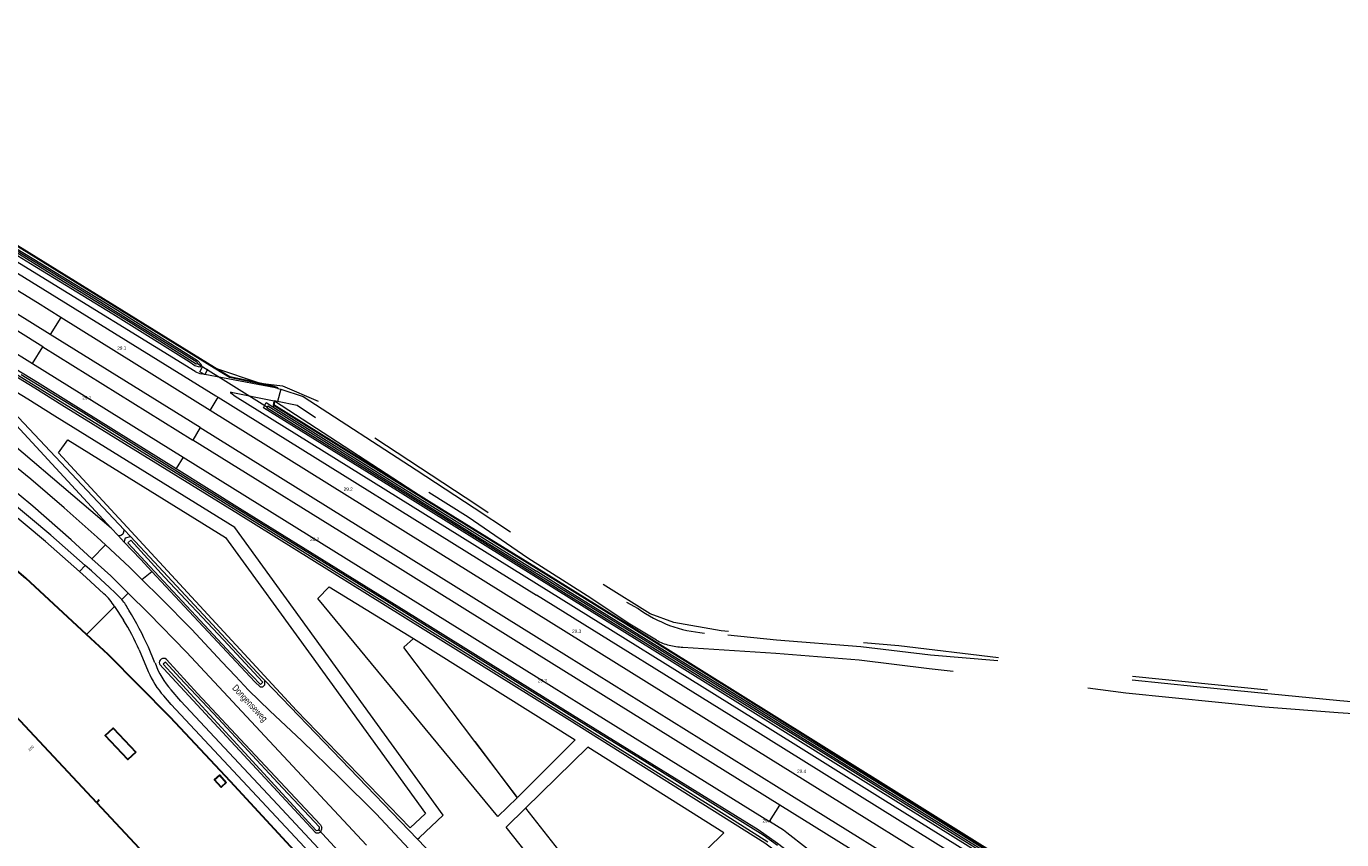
# Model space of a CAD drawing. Header units: metres. Extents: x 120324 to 133000, y 395500 to 402438.
# Tile 82 of 95: x 128809 to 129301, y 401691 to 401995. Entities that reach past the tile are written whole.
import ezdxf

# ---------------------------------------------------------------- set-up
doc = ezdxf.new("R2010")
doc.units = ezdxf.units.M
doc.linetypes.add('DGN2', pattern=[101.410184, 50.705092, -50.705092])
doc.linetypes.add('DGN3', pattern=[152.115276, 101.410184, -50.705092])
for name, color, linetype, lineweight, true_color in [('gg-afsc-hekwerk', 7, 'Continuous', 30, 0x00d228), ('gg-knt-bronhoudergrens', 7, 'DGN2', 0, 0xffaad2), ('gg-kntw-bovenkant insteek waterloop', 7, 'Continuous', 0, 0xa0a0ff), ('gg-kntw-waterlijn', 7, 'Continuous', 0, 0xaaebff), ('gg-kwrk-duiker nz buis', 7, 'DGN2', 0, 0x969696), ('gt-grn-groengrens', 7, 'Continuous', 0, 0x96c800), ('gt-grn-weggrens', 7, 'Continuous', 0, 0x787878)]:
    doc.layers.add(name, color=color, linetype=linetype, lineweight=lineweight, true_color=true_color)
for name, color, linetype, lineweight in [('gg-anno-huisnummerreeks BGT', 7, 'Continuous', 13), ('gg-anno-openbare ruimte label', 7, 'Continuous', 13), ('gg-bbg-bijgebouw', 1, 'Continuous', 30), ('gg-bbg-hoofdgebouw', 1, 'Continuous', 30), ('gg-bbg-onder overbouw', 1, 'Continuous', 30), ('gg-bbg-pand overbouw', 1, 'DGN2', 30), ('gg-knt-onverhard', 7, 'DGN3', 0), ('gg-knt-verharding', 7, 'Continuous', 0), ('gt-anno-nummer hm paal', 7, 'Continuous', 0)]:
    doc.layers.add(name, color=color, linetype=linetype, lineweight=lineweight)
doc.styles.add('StyleArial', font='arial.ttf')

msp = doc.modelspace()

# ---------------------------------------------------------------- linework, layer by layer
at = {"layer": 'gg-afsc-hekwerk'}
for p, q in [((128903.39, 401860.06), (128900.46, 401861)), ((128901.88, 401853.67), (128902.11, 401855.05)), ((128964.59, 401814.62), (128901.88, 401853.67)), ((129000, 401792.66), (128964.59, 401814.62))]:
    msp.add_line(p, q, dxfattribs=at)
at = {"layer": 'gg-afsc-hekwerk', "flags": 128}
for points in [[(128879.76, 401867.61), (128801.03, 401916.3), (128775.27, 401931.73), (128739.46, 401952.75), (128708.25, 401970.44), (128679.71, 401986.83), (128667.29, 401995.31)], [(128900.46, 401861), (128885.43, 401864.1), (128879.76, 401867.61)], [(128831.89, 401767.92), (128809.22, 401788.9), (128786.49, 401808.23), (128767.67, 401823.17), (128750.96, 401835.83), (128726.51, 401853.2), (128722.12, 401849.11)], [(129458.07, 401500), (129241.09, 401635.12), (129237.06, 401639.78), (129229.62, 401649.54), (129033.57, 401771.85), (129000, 401792.66)], [(128930.62, 401664.21), (128885.73, 401712.91), (128863.17, 401737), (128840.05, 401760.36), (128831.89, 401767.92)]]:
    msp.add_lwpolyline(points, dxfattribs=at)
at = {"layer": 'gg-bbg-bijgebouw', "flags": 128}
for points in [[(128850.28, 401723.85), (128847.34, 401721.12), (128838.91, 401730.17), (128841.84, 401732.91), (128850.28, 401723.85)], [(128884.14, 401712.55), (128882.19, 401710.81), (128879.79, 401713.51), (128881.74, 401715.24), (128884.14, 401712.55)]]:
    msp.add_lwpolyline(points, dxfattribs=at)
at = {"layer": 'gg-bbg-hoofdgebouw', "flags": 128}
msp.add_lwpolyline([(128835.74, 401704.94), (128737.36, 401810.16), (128677.54, 401754.26), (128670.78, 401761.55), (128669.84, 401762.28), (128668.83, 401762.84), (128667.74, 401763.19), (128666.59, 401763.29), (128665.43, 401763.14), (128664.33, 401762.77), (128663.34, 401762.16), (128662.51, 401761.38), (128661.83, 401760.43), (128661.38, 401759.35), (128661.3, 401758.94)], dxfattribs=at)
at = {"layer": 'gg-bbg-onder overbouw', "flags": 128}
msp.add_lwpolyline([(128835.74, 401704.94), (128888.46, 401648.53), (128878.81, 401639.53)], dxfattribs=at)
at = {"layer": 'gg-bbg-pand overbouw'}
msp.add_line((128836.67, 401706.05), (128835.74, 401704.94), dxfattribs=at)
msp.add_arc((128526.45, 401370.43), 457.03, 37.2957, 47.2524, dxfattribs=at)
at = {"layer": 'gg-knt-bronhoudergrens', "flags": 128}
for points in [[(128879.76, 401867.61), (128896.83, 401861.91), (128905.1, 401860.87), (128918.43, 401855.18)], [(129475.08, 401727.57), (129368.71, 401737.44), (129292.3, 401745.09), (129199.56, 401754.53), (129191.81, 401756.79), (129135.46, 401763.67), (129069.05, 401769.23), (129051.32, 401772.4), (129042.54, 401775.6), (128985.37, 401811.24), (128977.73, 401816.25), (128918.43, 401855.18)]]:
    msp.add_lwpolyline(points, dxfattribs=at)
at = {"layer": 'gg-knt-onverhard', "flags": 128}
for points in [[(129044.82, 401765.76), (129034.96, 401771.7), (129018.98, 401782.41), (128996.8, 401796.38), (128974.52, 401811.72), (128952.52, 401825.53), (128931.55, 401839.43), (128910.59, 401853.48), (128903.29, 401854.99)], [(128904.47, 401859.64), (128912.81, 401856.91), (128955.03, 401829.49), (128976.77, 401815.21), (128999.22, 401800.49), (129021.65, 401786.65), (129038.04, 401777.59)], [(129474.92, 401725.91), (129466.75, 401727.06), (129431.98, 401730.76), (129405.86, 401733.65), (129378.85, 401735.72), (129352.41, 401738.27), (129326.41, 401740.65), (129300.12, 401743.14), (129273.35, 401745.71), (129246.73, 401748.35), (129219.77, 401751.12), (129173.78, 401757.92), (129147.3, 401760.18), (129121.19, 401763.32), (129089.67, 401765.76), (129064.92, 401768.28), (129064.29, 401768.35), (129062.75, 401768.46)], [(129054.74, 401763.16), (129089.46, 401760.94), (129120.55, 401758.38), (129146.77, 401755.21), (129173.04, 401752.29), (129220.2, 401746.14), (129272.14, 401740.85), (129299.56, 401738.76), (129325.9, 401736.95), (129352.02, 401734.21), (129378.51, 401731.91), (129404.47, 401729.67), (129431.64, 401727.44), (129466.17, 401723.71)]]:
    msp.add_lwpolyline(points, dxfattribs=at)
at = {"layer": 'gg-knt-onverhard'}
for centre, radius, start, end in [((129066.61, 401816.86), 48.56, 233.9677, 265.4496), ((129055.33, 401785.62), 22.47, 242.0877, 268.4883)]:
    msp.add_arc(centre, radius, start, end, dxfattribs=at)
at = {"layer": 'gg-knt-verharding'}
for p, q in [((128878.07, 401851.65), (128822.38, 401886.42)), ((128874.36, 401845.26), (128818.39, 401880.02)), ((128815.57, 401875.49), (128871.61, 401840.58)), ((128811.69, 401869.26), (128867.98, 401834.23)), ((128875.99, 401865.16), (128874.8, 401865.39)), ((128876.13, 401865.14), (128875.99, 401865.16)), ((128903.35, 401859.92), (128904.47, 401859.64)), ((128881.09, 401856.67), (129000, 401782.66)), ((128903.29, 401854.99), (128902.16, 401855.26)), ((128904.47, 401859.64), (128903.29, 401854.99)), ((128842.66, 401783.43), (128840.49, 401785.44)), ((128842.41, 401778.34), (128845.69, 401773.31)), ((128851.59, 401762.14), (128854.99, 401754.11)), ((128857.5, 401757.31), (128855.02, 401763.14)), ((128892.43, 401747.1), (128887.59, 401752.29))]:
    msp.add_line(p, q, dxfattribs=at)
at = {"layer": 'gg-knt-verharding', "flags": 128}
for points in [[(128872.54, 401866.22), (128810.17, 401904.64), (128780.44, 401922.85), (128765.76, 401931.65), (128757.09, 401936.77), (128745.13, 401943.63), (128714.8, 401960.7), (128693.8, 401972.65)], [(128818.39, 401880.02), (128798.43, 401892.41), (128778.97, 401904.27), (128760.92, 401914.94), (128751.68, 401920.24)], [(128815.57, 401875.49), (128806.21, 401881.32), (128786.82, 401893.19), (128746.36, 401917.38)], [(128738.85, 401913.05), (128752.59, 401905.03), (128771.21, 401893.95), (128791.59, 401881.68), (128802.1, 401875.23), (128811.69, 401869.26)], [(128822.38, 401886.42), (128813.56, 401891.93), (128791.5, 401905.36), (128783.85, 401910.06)], [(128793.52, 401910.7), (128808.78, 401901.36), (128880.27, 401857.18), (128881.09, 401856.67)], [(128838.99, 401801.4), (128835.9, 401804.28), (128823.59, 401815.24), (128811.06, 401825.93), (128798.31, 401836.32), (128785.3, 401846.42), (128772.1, 401856.23), (128758.61, 401865.67), (128745.01, 401875), (128736.86, 401880.39)], [(128829.28, 401791.47), (128816.53, 401802.72), (128800.62, 401815.96), (128784.3, 401828.68), (128767.21, 401841.25), (128749.73, 401853.48), (128731.73, 401865.76), (128721.39, 401872.65)], [(128875.99, 401865.16), (128874.27, 401866.16), (128875.29, 401868), (128877.1, 401867.04), (128876.13, 401865.14)], [(128903.35, 401859.92), (128902.51, 401860.13), (128876.13, 401865.14)], [(128831.43, 401793.67), (128818.63, 401804.98), (128802.62, 401818.34), (128786.21, 401831.1), (128768.98, 401843.76), (128754.65, 401853.81), (128752.96, 401855.01)], [(128833.93, 401796.23), (128826.24, 401803.31), (128811.86, 401815.83), (128796.46, 401828.55), (128780.69, 401840.85), (128764.57, 401852.72), (128756.02, 401858.65), (128754.75, 401859.62)], [(129000, 401786.84), (128887.5, 401856.83), (128885.81, 401858.09)], [(128885.94, 401858.53), (128901.34, 401855.45), (128902.16, 401855.26)], [(129218.98, 401639.33), (129156.71, 401678.16), (129053.31, 401742.44), (128951.15, 401806.16), (128878.07, 401851.65)], [(128874.36, 401845.26), (129000, 401767.06), (129095.26, 401707.73), (129205.19, 401639.43), (129214.73, 401632.56)], [(129090.91, 401704.12), (129000, 401760.64), (128943.48, 401795.89), (128871.61, 401840.58)], [(128867.98, 401834.23), (129000, 401752.06), (129022.48, 401738.05), (129087.07, 401697.95)], [(128852.62, 401788.47), (128847.95, 401793.05), (128838.99, 401801.4)], [(128847.49, 401783.38), (128840.94, 401789.8), (128833.93, 401796.23)], [(128838.39, 401783.12), (128831.8, 401789.25), (128829.28, 401791.47)], [(128840.49, 401785.44), (128833.73, 401791.64), (128831.43, 401793.67)], [(128852.62, 401788.47), (128859.73, 401781.52), (128871.22, 401769.78), (128882.46, 401757.73), (128887.59, 401752.29)], [(129221.84, 401648.74), (129179.6, 401675.04), (129130.41, 401705.61), (129081.38, 401736.21), (129000, 401786.84)], [(128936.54, 401689.15), (128869.3, 401761.26), (128855.24, 401775.8), (128847.49, 401783.38)], [(129219.58, 401645.75), (129218.09, 401646.84), (129079.18, 401733.44), (129000, 401782.66)], [(128935.58, 401669.73), (128903.29, 401704.34), (128867.17, 401743.02), (128863.48, 401747.19)], [(128961.05, 401678.43), (128940.09, 401700.88), (128926.45, 401714.43), (128912.4, 401728.14), (128900.44, 401739.32), (128892.43, 401747.1)], [(128933.06, 401667.25), (128863.54, 401741.67), (128860.75, 401744.92)], [(129212.25, 401628.55), (129147.82, 401668.64), (129090.91, 401704.12)], [(129206.54, 401619.4), (129205.28, 401620.4), (129190.52, 401629.77), (129165.08, 401645.59), (129117.08, 401675.53), (129115.62, 401676.49), (129093.57, 401693.79), (129092.29, 401694.71), (129087.07, 401697.95)]]:
    msp.add_lwpolyline(points, dxfattribs=at)
at = {"layer": 'gg-knt-verharding'}
for centre, radius, start, end in [((128875.41, 401870.53), 5.17, 236.2544, 263.2066), ((128885.94, 401858.29), 0.241, 91.0171, 238.3857), ((128825.54, 401768.2), 19.69, 31.0045, 49.2483), ((128828.28, 401766.86), 21.94, 40.0685, 49.06), ((128828.25, 401766.84), 21.98, 27.5129, 40.0592), ((128756.42, 401720.21), 107.53, 23.5268, 31.8702), ((128776.74, 401729.8), 81.53, 23.3754, 32.2587), ((128886.06, 401767.35), 30.27, 199.3701, 221.7651), ((128884.06, 401765.94), 31.39, 202.1336, 222.035)]:
    msp.add_arc(centre, radius, start, end, dxfattribs=at)
at = {"layer": 'gg-kntw-bovenkant insteek waterloop'}
for p, q in [((128845.97, 401807.01), (128786.67, 401870.04)), ((128802.73, 401849.27), (128841.16, 401807.64)), ((128841.16, 401807.64), (128843.72, 401804.86)), ((128898.54, 401750.66), (128897.27, 401751.98))]:
    msp.add_line(p, q, dxfattribs=at)
at = {"layer": 'gg-kntw-bovenkant insteek waterloop', "flags": 128}
for points in [[(128676.11, 401984.91), (128668.49, 401989.78), (128666.88, 401991.65), (128667.32, 401992.26), (128669.09, 401991.77), (128687.46, 401980.76), (128716.52, 401964.46), (128750.99, 401945.01), (128766.96, 401935.41), (128783.6, 401925.6), (128812.25, 401908.27), (128843.54, 401889.14), (128873.39, 401870.36), (128874.84, 401868.67), (128874.23, 401867.87), (128872.4, 401868.39), (128870.31, 401869.81), (128841.8, 401887.64), (128811.03, 401906.46), (128781.78, 401924.44), (128766.04, 401933.83), (128749.77, 401943.37), (128693.71, 401975.05), (128676.11, 401984.91)], [(128773.63, 401886.55), (128813.66, 401862.19), (128824.2, 401855.68), (128865.35, 401829.91)], [(128774.57, 401883.35), (128812.66, 401860.13), (128822.67, 401853.83), (128888.74, 401812.96), (129012.54, 401735.88), (129085.33, 401689.94), (129098.2, 401680.43), (129109.49, 401671.41), (129192.73, 401619.55)], [(129000, 401789.22), (128948.05, 401821.59), (128898.07, 401852.63), (128898.98, 401854.62), (128901.5, 401853.05)], [(128901.5, 401853.05), (128950, 401822.68), (129000, 401791.53)], [(128865.35, 401829.91), (128890.02, 401814.46), (128951.2, 401776.62), (129013.51, 401737.84), (129082.86, 401694.99), (129090.13, 401689.93), (129100.23, 401682.11), (129111.18, 401673.21), (129194.4, 401621.36)], [(128845.97, 401807.01), (128845.46, 401805.36), (128844.65, 401804.84), (128843.72, 401804.86)], [(128846.03, 401802.41), (128846.46, 401804.04), (128848.32, 401804.52)], [(128846.03, 401802.41), (128852.07, 401796.02), (128856.32, 401791.46)], [(128897.27, 401751.98), (128857.22, 401795.09), (128848.32, 401804.52)], [(128856.32, 401791.46), (128894.85, 401750.18), (128896.8, 401748.32), (128897.74, 401748.32), (128898.54, 401749.11), (128898.54, 401750.66)], [(129235.08, 401640.91), (129229.26, 401649.37), (129182.07, 401678.4), (129132.37, 401709.41), (129011.66, 401784.26), (129000, 401791.53)], [(129234.36, 401637.97), (129227.55, 401647.51), (129082.86, 401737.56), (129000, 401789.22)], [(128917.29, 401693.94), (128897.01, 401715.95), (128876.4, 401738.17), (128859.15, 401756.86)], [(128861.77, 401758.58), (128873.38, 401745.83), (128893.05, 401724.78), (128919.35, 401696.77), (128919.84, 401695.78)]]:
    msp.add_lwpolyline(points, dxfattribs=at)
at = {"layer": 'gg-kntw-bovenkant insteek waterloop'}
for centre, radius, start, end in [((128860.7, 401757.36), 1.62, 48.9812, 197.5963), ((128918.18, 401695.4), 1.7, 238.8048, 12.7586)]:
    msp.add_arc(centre, radius, start, end, dxfattribs=at)
at = {"layer": 'gg-kntw-waterlijn', "flags": 128}
for points in [[(128668.7, 401991.26), (128686.89, 401980.41), (128704.63, 401970.48), (128752.09, 401943.62), (128780.09, 401927.06), (128813.95, 401906.44), (128832.7, 401895.02), (128873.11, 401869.84), (128873.37, 401869.2), (128872.91, 401869.02), (128859.33, 401877.55), (128847.62, 401884.91), (128823.25, 401899.84), (128798.22, 401915.17), (128758.04, 401939.34), (128735.99, 401951.99), (128718.47, 401961.8), (128700.72, 401971.84), (128678.49, 401984.28), (128668.42, 401990.6), (128668.7, 401991.26)], [(128802.95, 401866.98), (128833.8, 401847.94), (128867.05, 401827.3), (128908.96, 401801.29), (128988.52, 401751.65), (129010.21, 401738.16), (129036.02, 401722.07), (129070.21, 401700.75), (129086.41, 401690.42)], [(129090.11, 401688.99), (129084.76, 401692.83), (129071.47, 401701.15), (129039.53, 401720.99), (129019.52, 401733.36), (128978.4, 401758.88), (128944.97, 401779.74), (128869.92, 401826.27), (128860.96, 401831.83), (128829.97, 401851.25), (128807.52, 401864.94)], [(129307.84, 401591.03), (129244.13, 401630.48), (129240.83, 401632.55), (129237.9, 401635.07), (129235.01, 401638.41), (129228.05, 401648.02), (129225.81, 401649.65), (129188.3, 401672.96), (129143.1, 401701.05), (129115.28, 401718.49), (129097.56, 401729.5), (129065.47, 401749.27), (129011.15, 401783.02), (128952.86, 401819.36), (128899.39, 401852.58), (128899.68, 401853.38)], [(128899.68, 401853.38), (128919.57, 401840.95), (128979, 401803.78), (129038.93, 401766.78), (129138.43, 401704.9), (129228.56, 401648.84), (129236.29, 401638.2), (129240.07, 401634.2), (129246.17, 401630.02), (129313.71, 401588.2), (129402.97, 401532.49), (129444.73, 401506.42), (129505.26, 401469.46), (129567.43, 401435.62)], [(128897.85, 401750.11), (128883.04, 401765.91), (128861.08, 401789.33), (128848.45, 401803.17), (128847.31, 401802.13), (128855.62, 401793.33), (128871.04, 401776.71), (128887.53, 401758.94), (128896.92, 401749.16), (128897.85, 401750.11)], [(128860.55, 401756.74), (128891.09, 401723.67), (128917.77, 401694.56), (128918.6, 401694.77), (128919.01, 401695.2), (128919.01, 401695.86), (128903.37, 401712.42), (128881.21, 401736.36), (128866.72, 401751.67), (128861.4, 401757.57), (128860.55, 401756.74)]]:
    msp.add_lwpolyline(points, dxfattribs=at)
at = {"layer": 'gg-kwrk-duiker nz buis'}
for p, q in [((128873.37, 401869.2), (128899.51, 401852.87)), ((128918.55, 401694.98), (128973.54, 401636.01))]:
    msp.add_line(p, q, dxfattribs=at)
at = {"layer": 'gt-grn-groengrens'}
for p, q in [((128903.39, 401860.06), (128903.35, 401859.92)), ((128878.07, 401851.65), (128881.09, 401856.67)), ((128902.16, 401855.26), (128902.11, 401855.05)), ((128902.16, 401855.26), (128964.59, 401814.62)), ((128901.88, 401853.67), (128901.5, 401853.05)), ((128874.36, 401845.26), (128871.61, 401840.58)), ((128867.98, 401834.23), (128865.35, 401829.91)), ((128845.97, 401807.01), (128848.32, 401804.52)), ((128846.03, 401802.41), (128843.72, 401804.86)), ((128852.62, 401788.47), (128856.32, 401791.46)), ((128847.49, 401783.38), (128845.07, 401780.98)), ((128842.41, 401778.34), (128831.89, 401767.92)), ((128898.54, 401750.66), (128955.54, 401691.36)), ((128995.9, 401702.91), (129032.39, 401656.82)), ((128964.64, 401681.89), (128955.54, 401691.36))]:
    msp.add_line(p, q, dxfattribs=at)
at = {"layer": 'gt-grn-groengrens', "flags": 128}
for points in [[(128841.16, 401807.64), (128789.51, 401851.52), (128738.98, 401883.76)], [(128955.54, 401691.36), (128956.29, 401691.99), (128965.18, 401700.28), (128887.35, 401807.93), (128820.02, 401849.59), (128810.03, 401855.88), (128786.5, 401870.22)], [(128915.83, 401760.01), (128958.54, 401700.93), (128952.82, 401695.59), (128910.33, 401739.52), (128821.49, 401835.81), (128824.99, 401840.64), (128883.88, 401804.21), (128915.83, 401760.01)], [(128976.98, 401727.92), (128992.8, 401706.88), (128985.6, 401699.81), (128918.32, 401781.41), (128922.63, 401785.66), (128954.04, 401766.41)], [(128976.98, 401727.92), (128950.45, 401762.99), (128950.54, 401763.08), (128950.51, 401763.11), (128954.04, 401766.41)], [(128954.04, 401766.41), (129014.46, 401728.47), (128992.88, 401706.89), (128976.98, 401727.92)], [(129032.39, 401656.82), (129069.99, 401693.71), (129019.2, 401725.77), (128995.9, 401702.91)], [(129032.39, 401656.82), (129025.21, 401649.77), (128988.72, 401695.87), (128995.9, 401702.91)]]:
    msp.add_lwpolyline(points, dxfattribs=at)
at = {"layer": 'gt-grn-weggrens'}
for p, q in [((128822.38, 401886.42), (128818.39, 401880.02)), ((128811.69, 401869.26), (128815.57, 401875.49)), ((128833.93, 401796.23), (128838.99, 401801.4)), ((128829.28, 401791.47), (128831.43, 401793.67)), ((129087.07, 401697.95), (129090.91, 401704.12))]:
    msp.add_line(p, q, dxfattribs=at)

# ---------------------------------------------------------------- texts
at = {"layer": 'gg-anno-huisnummerreeks BGT', "insert": (128811.55, 401724.96), "char_height": 1, "attachment_point": 8, "rotation": 43.1, "line_spacing_factor": 0.8, "style": 'StyleArial'}
msp.add_mtext('{\\C256;200}', dxfattribs=at)
at = {"layer": 'gg-anno-openbare ruimte label', "insert": (128892.73, 401741.97), "char_height": 2.5, "attachment_point": 5, "rotation": 312.9, "line_spacing_factor": 0.8, "style": 'StyleArial'}
msp.add_mtext('{\\W0.68;\\C256;Dongenseweg}', dxfattribs=at)
at = {"layer": 'gt-anno-nummer hm paal', "char_height": 1.25, "attachment_point": 7, "line_spacing_factor": 0.8, "style": 'StyleArial'}
for s, insert in [('{\\C256;29.1}', (128843.39, 401874.35)), ('{\\C256;29.1}', (128830.37, 401855.79)), ('{\\C256;29.2}', (128927.98, 401821.58)), ('{\\C256;29.2}', (128915.48, 401802.87)), ('{\\C256;29.3}', (129013.34, 401768.45)), ('{\\C256;29.3}', (129000.5, 401750.02)), ('{\\C256;29.4}', (129097.4, 401716.11)), ('{\\C256;29.4}', (129084.47, 401697.6))]:
    msp.add_mtext(s, dxfattribs=dict(at, insert=insert))

doc.saveas('drawing.dxf')
